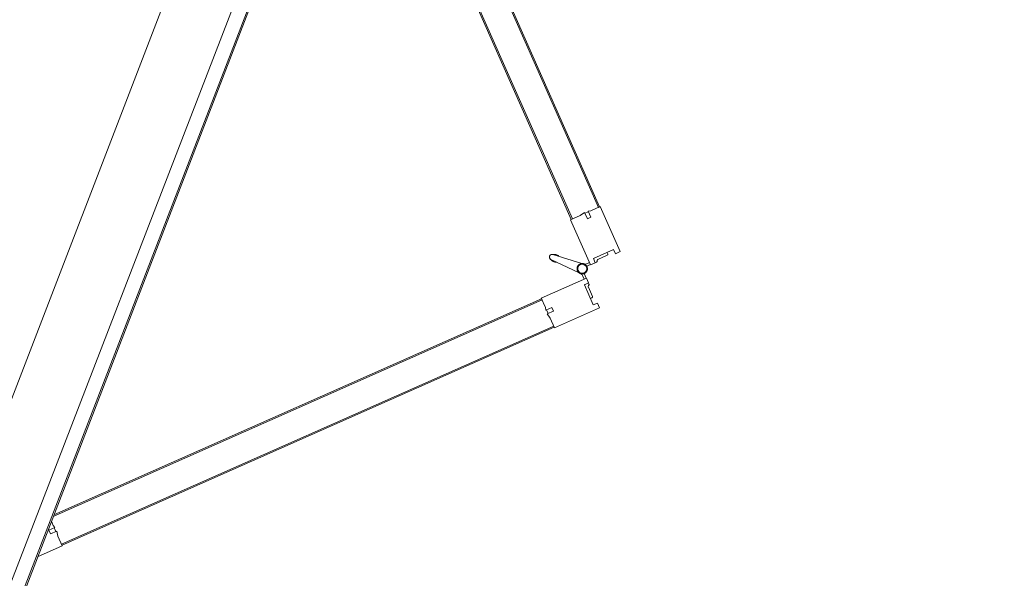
# Model space of a CAD drawing. Header units: inches. Extents: x 424 to 2043, y -237 to 445.
# Tile 240 of 256: x 706.994 to 708.511, y 31.251 to 32.112. Entities that reach past the tile are written whole.
import ezdxf

# ---------------------------------------------------------------- set-up
doc = ezdxf.new("R2010")
doc.units = ezdxf.units.IN
doc.header["$MEASUREMENT"] = 0
doc.layers.add('A-DOOR', color=31, linetype='Continuous', lineweight=9)
doc.styles.get("Standard").update_dxf_attribs({"font": 'arial.ttf'})
doc.dimstyles.new('ISO-25', dxfattribs={"dimtxt": 1.2, "dimasz": 0.5, "dimexe": 0.8, "dimexo": 50, "dimtad": 1, "dimtoh": 1, "dimdec": 1, "dimdsep": 46, "dimtxsty": 'Standard', "dimblk": 'ARCHTICK', "dimcen": 2.5, "dimadec": 0, "dimazin": 0, "dimtfac": 1, "dimtdec": 1, "dimtmove": 0, "dimatfit": 3, "dimldrblk": 'ARCHTICK', "dimfxl": 1, "dimfxlon": 1, "dimarcsym": 0})

# ---------------------------------------------------------------- blocks, each defined once
blk = doc.blocks.new('5-panel_Bi-fold_external_door_10806 - Type 1-V8-اول')
at = {"layer": 'A-DOOR'}
for p, q in [((-1.6227, 0.7434), (-1.6764, 0.6897)), ((-1.617, 0.7378), (-1.6227, 0.7434)), ((-1.5305, 0.7449), (-1.5362, 0.7393)), ((-1.4768, 0.6912), (-1.5305, 0.7449)), ((-1.6219, 0.7328), (-1.617, 0.7378)), ((-1.5979, 0.7088), (-1.6219, 0.7328)), ((-1.5312, 0.7343), (-1.5553, 0.7103)), ((-1.5429, 0.7284), (-1.554, 0.7173)), ((-1.539, 0.7266), (-1.5407, 0.7284)), ((-1.539, 0.7266), (-1.5407, 0.7284)), ((-1.539, 0.7266), (-1.5407, 0.7284)), ((-1.5362, 0.7393), (-1.5312, 0.7343)), ((-1.6124, 0.7268), (-1.6142, 0.7251)), ((-1.6124, 0.7268), (-1.6142, 0.7251)), ((-1.6124, 0.7268), (-1.6142, 0.7251)), ((-1.5992, 0.7157), (-1.6103, 0.7268)), ((-1.593, 0.7137), (-1.5979, 0.7088)), ((-1.5931, 0.7136), (-1.5946, 0.715)), ((-1.5873, 0.7081), (-1.593, 0.7137)), ((-1.5602, 0.7153), (-1.5659, 0.7096)), ((-1.5553, 0.7103), (-1.5602, 0.7153)), ((-1.5586, 0.7165), (-1.56, 0.7151)), ((-1.641, 0.6543), (-1.5873, 0.7081)), ((-1.5901, 0.7052), (-1.5858, 0.701)), ((-1.5821, 0.7025), (-1.5875, 0.7079)), ((-1.5657, 0.7094), (-1.5713, 0.7039)), ((-1.5706, 0.7031), (-1.5708, 0.7033)), ((-1.5706, 0.7031), (-1.5708, 0.7033)), ((-1.5706, 0.7031), (-1.5708, 0.7033)), ((-1.5706, 0.7031), (-1.5708, 0.7033)), ((-1.5706, 0.7031), (-1.5708, 0.7033)), ((-1.5706, 0.7031), (-1.5708, 0.7033)), ((-1.5706, 0.7031), (-1.5708, 0.7033)), ((-1.5706, 0.7031), (-1.5708, 0.7033)), ((-1.5706, 0.7031), (-1.5708, 0.7033)), ((-1.5673, 0.7025), (-1.5631, 0.7068)), ((-1.5659, 0.7096), (-1.5121, 0.6558)), ((-1.6757, 0.689), (-2.262, 0.1027)), ((-1.6743, 0.6876), (-2.2606, 0.1012)), ((-1.6764, 0.6897), (-1.6652, 0.6785)), ((-1.6757, 0.689), (-1.6743, 0.6876)), ((-1.5844, 0.695), (-1.5811, 0.648)), ((-1.5731, 0.648), (-1.5698, 0.695)), ((-1.4883, 0.6797), (-1.4768, 0.6912)), ((-1.4789, 0.6891), (-1.4775, 0.6905)), ((-1.4789, 0.6891), (-0.8926, 0.1027)), ((-1.4775, 0.6905), (-0.8912, 0.1042)), ((-1.6652, 0.6785), (-1.6632, 0.675)), ((-1.6632, 0.675), (-1.6561, 0.6821)), ((-1.6624, 0.6757), (-1.6582, 0.6715)), ((-1.6518, 0.6779), (-1.6592, 0.6705)), ((-1.6592, 0.6705), (-1.6526, 0.6659)), ((-1.6561, 0.6821), (-1.6518, 0.6779)), ((-1.5045, 0.6762), (-1.5003, 0.6804)), ((-1.4974, 0.6691), (-1.5045, 0.6762)), ((-1.501, 0.667), (-1.4974, 0.6691)), ((-1.5003, 0.6804), (-1.493, 0.6731)), ((-1.4982, 0.6698), (-1.4939, 0.6741)), ((-1.493, 0.6731), (-1.4883, 0.6797)), ((-1.6432, 0.6565), (-2.2239, 0.0757)), ((-1.6417, 0.655), (-2.2211, 0.0757)), ((-1.6526, 0.6659), (-1.641, 0.6543)), ((-1.6432, 0.6565), (-1.6417, 0.655)), ((-1.5827, 0.6523), (-1.5809, 0.647)), ((-1.5827, 0.6523), (-1.5811, 0.648)), ((-1.5809, 0.647), (-1.5827, 0.6523)), ((-1.5733, 0.647), (-1.5714, 0.6523)), ((-1.5714, 0.6523), (-1.5733, 0.647)), ((-1.5714, 0.6523), (-1.5731, 0.648)), ((-1.5121, 0.6558), (-1.501, 0.667)), ((-1.5114, 0.6566), (-1.51, 0.658)), ((-1.5114, 0.6566), (-0.9303, 0.0755)), ((-1.51, 0.658), (-0.9275, 0.0755)), ((-1.5809, 0.647), (-1.5811, 0.648)), ((-1.5733, 0.647), (-1.5732, 0.6474)), ((-0.902, 0.0933), (-0.9086, 0.0887)), ((-0.8905, 0.1049), (-0.902, 0.0933)), ((-0.8912, 0.1042), (-0.8926, 0.1027)), ((-0.861, 0.0755), (-0.8905, 0.1049)), ((2.581, 0.0759), (-2.331, 0.0759)), ((-0.9147, 0.0807), (-0.9199, 0.0755)), ((-0.9126, 0.0842), (-0.9147, 0.0807)), ((-0.9055, 0.0771), (-0.9126, 0.0842)), ((-0.9076, 0.0877), (-0.9118, 0.0835)), ((-0.9086, 0.0887), (-0.9012, 0.0814)), ((-0.9012, 0.0814), (-0.9055, 0.0771)), ((2.581, 0.0737), (-2.331, 0.0737)), ((-2.331, 0.0516), (2.581, 0.0516)), ((-2.331, -0.05), (2.581, -0.05))]:
    blk.add_line(p, q, dxfattribs=at)
at = {"layer": 'A-DOOR', "flags": 128}
for points in [[(-1.5771, 0.7063), (-1.5774, 0.7063), (-1.5777, 0.7063), (-1.578, 0.7063), (-1.5784, 0.7062), (-1.5787, 0.7062), (-1.579, 0.7061), (-1.5793, 0.706), (-1.5796, 0.7059), (-1.5799, 0.7058), (-1.5802, 0.7057), (-1.5805, 0.7056), (-1.5808, 0.7054), (-1.5811, 0.7053), (-1.5813, 0.7051), (-1.5816, 0.7049), (-1.5819, 0.7048), (-1.5821, 0.7046), (-1.5824, 0.7044), (-1.5826, 0.7041), (-1.5828, 0.7039), (-1.583, 0.7037), (-1.5832, 0.7034), (-1.5834, 0.7032), (-1.5836, 0.7029), (-1.5838, 0.7027), (-1.584, 0.7024), (-1.5841, 0.7021), (-1.5843, 0.7018), (-1.5844, 0.7015), (-1.5845, 0.7012), (-1.5846, 0.7009), (-1.5847, 0.7006), (-1.5848, 0.7003), (-1.5849, 0.7), (-1.585, 0.6997), (-1.585, 0.6994), (-1.585, 0.6991), (-1.5851, 0.6987), (-1.5851, 0.6984), (-1.5851, 0.6981), (-1.5851, 0.6978), (-1.585, 0.6975), (-1.585, 0.6972), (-1.5849, 0.6968), (-1.5849, 0.6965), (-1.5848, 0.6962), (-1.5847, 0.6959), (-1.5846, 0.6956), (-1.5845, 0.6953), (-1.5844, 0.695), (-1.5842, 0.6947), (-1.5841, 0.6944), (-1.5839, 0.6942), (-1.5837, 0.6939), (-1.5836, 0.6936), (-1.5834, 0.6934), (-1.5832, 0.6931), (-1.5829, 0.6929), (-1.5827, 0.6927), (-1.5825, 0.6924), (-1.5822, 0.6922), (-1.582, 0.692), (-1.5817, 0.6918), (-1.5815, 0.6917), (-1.5812, 0.6915), (-1.5809, 0.6913), (-1.5806, 0.6912), (-1.5804, 0.691), (-1.5801, 0.6909), (-1.5798, 0.6908), (-1.5795, 0.6907), (-1.5792, 0.6906), (-1.5788, 0.6905), (-1.5785, 0.6905), (-1.5782, 0.6904), (-1.5779, 0.6904), (-1.5776, 0.6904), (-1.5773, 0.6903), (-1.5771, 0.6903)], [(-1.5845, 0.7012), (-1.5846, 0.7009), (-1.5847, 0.7006), (-1.5848, 0.7003), (-1.5849, 0.7), (-1.585, 0.6997), (-1.585, 0.6994), (-1.585, 0.6991), (-1.5851, 0.6987), (-1.5851, 0.6984), (-1.5851, 0.6981), (-1.5851, 0.6978), (-1.585, 0.6975), (-1.585, 0.6972), (-1.5849, 0.6968), (-1.5849, 0.6965), (-1.5848, 0.6962), (-1.5847, 0.6959), (-1.5846, 0.6956), (-1.5845, 0.6953)], [(-1.5845, 0.7012), (-1.5846, 0.7009), (-1.5847, 0.7006), (-1.5848, 0.7003), (-1.5849, 0.7), (-1.585, 0.6997), (-1.585, 0.6994), (-1.585, 0.6991), (-1.5851, 0.6987), (-1.5851, 0.6984), (-1.5851, 0.6981), (-1.5851, 0.6978), (-1.585, 0.6975), (-1.585, 0.6972), (-1.5849, 0.6968), (-1.5849, 0.6965), (-1.5848, 0.6962), (-1.5847, 0.6959), (-1.5846, 0.6956), (-1.5845, 0.6953)], [(-1.5845, 0.7012), (-1.5846, 0.7009), (-1.5847, 0.7006), (-1.5848, 0.7003), (-1.5849, 0.7), (-1.585, 0.6997), (-1.585, 0.6994), (-1.585, 0.6991), (-1.5851, 0.6987), (-1.5851, 0.6984), (-1.5851, 0.6981), (-1.5851, 0.6978), (-1.585, 0.6975), (-1.585, 0.6972), (-1.5849, 0.6968), (-1.5849, 0.6965), (-1.5848, 0.6962), (-1.5847, 0.6959), (-1.5846, 0.6956), (-1.5845, 0.6953)], [(-1.5845, 0.7012), (-1.5846, 0.7009), (-1.5847, 0.7006), (-1.5848, 0.7003), (-1.5849, 0.7), (-1.585, 0.6997), (-1.585, 0.6994), (-1.585, 0.6991), (-1.5851, 0.6987), (-1.5851, 0.6984), (-1.5851, 0.6981), (-1.5851, 0.6978), (-1.585, 0.6975), (-1.585, 0.6972), (-1.5849, 0.6968), (-1.5849, 0.6965), (-1.5848, 0.6962), (-1.5847, 0.6959), (-1.5846, 0.6956), (-1.5845, 0.6953)], [(-1.5845, 0.7012), (-1.5846, 0.7009), (-1.5847, 0.7006), (-1.5848, 0.7003), (-1.5849, 0.7), (-1.585, 0.6997), (-1.585, 0.6994), (-1.585, 0.6991), (-1.5851, 0.6987), (-1.5851, 0.6984), (-1.5851, 0.6981), (-1.5851, 0.6978), (-1.585, 0.6975), (-1.585, 0.6972), (-1.5849, 0.6968), (-1.5849, 0.6965), (-1.5848, 0.6962), (-1.5847, 0.6959), (-1.5846, 0.6956), (-1.5845, 0.6953)], [(-1.5845, 0.7012), (-1.5846, 0.7009), (-1.5847, 0.7006), (-1.5848, 0.7003), (-1.5849, 0.7), (-1.585, 0.6997), (-1.585, 0.6994), (-1.585, 0.6991), (-1.5851, 0.6987), (-1.5851, 0.6984), (-1.5851, 0.6981), (-1.5851, 0.6978), (-1.585, 0.6975), (-1.585, 0.6972), (-1.5849, 0.6968), (-1.5849, 0.6965), (-1.5848, 0.6962), (-1.5847, 0.6959), (-1.5846, 0.6956), (-1.5845, 0.6953), (-1.5844, 0.695), (-1.5842, 0.6947), (-1.5841, 0.6944), (-1.5839, 0.6942), (-1.5837, 0.6939), (-1.5836, 0.6936), (-1.5834, 0.6934), (-1.5832, 0.6931), (-1.5829, 0.6929), (-1.5827, 0.6927), (-1.5825, 0.6924), (-1.5822, 0.6922), (-1.582, 0.692), (-1.5817, 0.6918), (-1.5815, 0.6917), (-1.5812, 0.6915), (-1.5809, 0.6913), (-1.5806, 0.6912), (-1.5804, 0.691)], [(-1.5845, 0.7012), (-1.5846, 0.7009), (-1.5847, 0.7006), (-1.5848, 0.7003), (-1.5849, 0.7), (-1.585, 0.6997), (-1.585, 0.6994), (-1.585, 0.6991), (-1.5851, 0.6987), (-1.5851, 0.6984), (-1.5851, 0.6981), (-1.5851, 0.6978), (-1.585, 0.6975), (-1.585, 0.6972), (-1.5849, 0.6968), (-1.5849, 0.6965), (-1.5848, 0.6962), (-1.5847, 0.6959), (-1.5846, 0.6956), (-1.5845, 0.6953), (-1.5844, 0.695), (-1.5842, 0.6947), (-1.5841, 0.6944), (-1.5839, 0.6942), (-1.5837, 0.6939), (-1.5836, 0.6936), (-1.5834, 0.6934), (-1.5832, 0.6931), (-1.5829, 0.6929), (-1.5827, 0.6927), (-1.5825, 0.6924), (-1.5822, 0.6922), (-1.582, 0.692), (-1.5817, 0.6918), (-1.5815, 0.6917), (-1.5812, 0.6915), (-1.5809, 0.6913), (-1.5806, 0.6912), (-1.5804, 0.691)], [(-1.5845, 0.7012), (-1.5846, 0.7009), (-1.5847, 0.7006), (-1.5848, 0.7003), (-1.5849, 0.7), (-1.585, 0.6997), (-1.585, 0.6994), (-1.585, 0.6991), (-1.5851, 0.6987), (-1.5851, 0.6984), (-1.5851, 0.6981), (-1.5851, 0.6978), (-1.585, 0.6975), (-1.585, 0.6972), (-1.5849, 0.6968), (-1.5849, 0.6965), (-1.5848, 0.6962), (-1.5847, 0.6959), (-1.5846, 0.6956), (-1.5845, 0.6953), (-1.5844, 0.695), (-1.5842, 0.6947), (-1.5841, 0.6944), (-1.5839, 0.6942), (-1.5837, 0.6939), (-1.5836, 0.6936), (-1.5834, 0.6934), (-1.5832, 0.6931), (-1.5829, 0.6929), (-1.5827, 0.6927), (-1.5825, 0.6924), (-1.5822, 0.6922), (-1.582, 0.692), (-1.5817, 0.6918), (-1.5815, 0.6917), (-1.5812, 0.6915), (-1.5809, 0.6913), (-1.5806, 0.6912), (-1.5804, 0.691)], [(-1.5845, 0.7012), (-1.5846, 0.7009), (-1.5847, 0.7006), (-1.5848, 0.7003), (-1.5849, 0.7), (-1.585, 0.6997), (-1.585, 0.6994), (-1.585, 0.6991), (-1.5851, 0.6987), (-1.5851, 0.6984), (-1.5851, 0.6981), (-1.5851, 0.6978), (-1.585, 0.6975), (-1.585, 0.6972), (-1.5849, 0.6968), (-1.5849, 0.6965), (-1.5848, 0.6962), (-1.5847, 0.6959), (-1.5846, 0.6956), (-1.5845, 0.6953), (-1.5844, 0.695), (-1.5842, 0.6947), (-1.5841, 0.6944), (-1.5839, 0.6942), (-1.5837, 0.6939), (-1.5836, 0.6936), (-1.5834, 0.6934), (-1.5832, 0.6931), (-1.5829, 0.6929), (-1.5827, 0.6927), (-1.5825, 0.6924), (-1.5822, 0.6922), (-1.582, 0.692), (-1.5817, 0.6918), (-1.5815, 0.6917), (-1.5812, 0.6915), (-1.5809, 0.6913), (-1.5806, 0.6912), (-1.5804, 0.691)], [(-1.5845, 0.7012), (-1.5846, 0.7009), (-1.5847, 0.7006), (-1.5848, 0.7003), (-1.5849, 0.7), (-1.585, 0.6997), (-1.585, 0.6994), (-1.585, 0.6991), (-1.5851, 0.6987), (-1.5851, 0.6984), (-1.5851, 0.6981), (-1.5851, 0.6978), (-1.585, 0.6975), (-1.585, 0.6972), (-1.5849, 0.6968), (-1.5849, 0.6965), (-1.5848, 0.6962), (-1.5847, 0.6959), (-1.5846, 0.6956), (-1.5845, 0.6953)], [(-1.5845, 0.7012), (-1.5846, 0.7009), (-1.5847, 0.7006), (-1.5848, 0.7003), (-1.5849, 0.7), (-1.585, 0.6997), (-1.585, 0.6994), (-1.585, 0.6991), (-1.5851, 0.6987), (-1.5851, 0.6984), (-1.5851, 0.6981), (-1.5851, 0.6978), (-1.585, 0.6975), (-1.585, 0.6972), (-1.5849, 0.6968), (-1.5849, 0.6965), (-1.5848, 0.6962), (-1.5847, 0.6959), (-1.5846, 0.6956), (-1.5845, 0.6953)], [(-1.5845, 0.7012), (-1.5846, 0.7009), (-1.5847, 0.7006), (-1.5848, 0.7003), (-1.5849, 0.7), (-1.585, 0.6997), (-1.585, 0.6994), (-1.585, 0.6991), (-1.5851, 0.6987), (-1.5851, 0.6984), (-1.5851, 0.6981), (-1.5851, 0.6978), (-1.585, 0.6975), (-1.585, 0.6972), (-1.5849, 0.6968), (-1.5849, 0.6965), (-1.5848, 0.6962), (-1.5847, 0.6959), (-1.5846, 0.6956), (-1.5845, 0.6953)], [(-1.5845, 0.7012), (-1.5846, 0.7009), (-1.5847, 0.7006), (-1.5848, 0.7003), (-1.5849, 0.7), (-1.585, 0.6997), (-1.585, 0.6994), (-1.585, 0.6991), (-1.5851, 0.6987), (-1.5851, 0.6984), (-1.5851, 0.6981), (-1.5851, 0.6978), (-1.585, 0.6975), (-1.585, 0.6972), (-1.5849, 0.6968), (-1.5849, 0.6965), (-1.5848, 0.6962), (-1.5847, 0.6959), (-1.5846, 0.6956), (-1.5845, 0.6953)], [(-1.5774, 0.7063), (-1.5777, 0.7063), (-1.578, 0.7063), (-1.5784, 0.7062), (-1.5787, 0.7062), (-1.579, 0.7061), (-1.5793, 0.706), (-1.5796, 0.7059), (-1.5799, 0.7058), (-1.5802, 0.7057), (-1.5805, 0.7056), (-1.5808, 0.7054), (-1.5811, 0.7053), (-1.5813, 0.7051), (-1.5816, 0.7049), (-1.5819, 0.7048), (-1.5821, 0.7046), (-1.5824, 0.7044), (-1.5826, 0.7041), (-1.5828, 0.7039), (-1.583, 0.7037)], [(-1.5774, 0.7063), (-1.5777, 0.7063), (-1.578, 0.7063), (-1.5784, 0.7062), (-1.5787, 0.7062), (-1.579, 0.7061), (-1.5793, 0.706), (-1.5796, 0.7059), (-1.5799, 0.7058), (-1.5802, 0.7057), (-1.5805, 0.7056), (-1.5808, 0.7054), (-1.5811, 0.7053), (-1.5813, 0.7051), (-1.5816, 0.7049), (-1.5819, 0.7048), (-1.5821, 0.7046), (-1.5824, 0.7044), (-1.5826, 0.7041), (-1.5828, 0.7039), (-1.583, 0.7037)], [(-1.5774, 0.7063), (-1.5777, 0.7063), (-1.578, 0.7063), (-1.5784, 0.7062), (-1.5787, 0.7062), (-1.579, 0.7061), (-1.5793, 0.706), (-1.5796, 0.7059), (-1.5799, 0.7058), (-1.5802, 0.7057), (-1.5805, 0.7056), (-1.5808, 0.7054), (-1.5811, 0.7053), (-1.5813, 0.7051), (-1.5816, 0.7049), (-1.5819, 0.7048), (-1.5821, 0.7046), (-1.5824, 0.7044), (-1.5826, 0.7041), (-1.5828, 0.7039), (-1.583, 0.7037)], [(-1.5774, 0.7063), (-1.5777, 0.7063), (-1.578, 0.7063), (-1.5784, 0.7062), (-1.5787, 0.7062), (-1.579, 0.7061), (-1.5793, 0.706), (-1.5796, 0.7059), (-1.5799, 0.7058), (-1.5802, 0.7057), (-1.5805, 0.7056), (-1.5808, 0.7054), (-1.5811, 0.7053), (-1.5813, 0.7051), (-1.5816, 0.7049), (-1.5819, 0.7048), (-1.5821, 0.7046), (-1.5824, 0.7044), (-1.5826, 0.7041), (-1.5828, 0.7039), (-1.583, 0.7037)], [(-1.5774, 0.7063), (-1.5777, 0.7063), (-1.578, 0.7063), (-1.5784, 0.7062), (-1.5787, 0.7062), (-1.579, 0.7061), (-1.5793, 0.706), (-1.5796, 0.7059), (-1.5799, 0.7058), (-1.5802, 0.7057), (-1.5805, 0.7056), (-1.5808, 0.7054), (-1.5811, 0.7053), (-1.5813, 0.7051), (-1.5816, 0.7049), (-1.5819, 0.7048), (-1.5821, 0.7046), (-1.5824, 0.7044), (-1.5826, 0.7041), (-1.5828, 0.7039), (-1.583, 0.7037)], [(-1.5771, 0.7063), (-1.5774, 0.7063), (-1.5777, 0.7063), (-1.578, 0.7063), (-1.5784, 0.7062), (-1.5787, 0.7062), (-1.579, 0.7061), (-1.5793, 0.706), (-1.5796, 0.7059), (-1.5799, 0.7058), (-1.5802, 0.7057), (-1.5805, 0.7056), (-1.5808, 0.7054), (-1.5811, 0.7053), (-1.5813, 0.7051), (-1.5816, 0.7049), (-1.5819, 0.7048), (-1.5821, 0.7046), (-1.5824, 0.7044), (-1.5826, 0.7041), (-1.5828, 0.7039), (-1.583, 0.7037)], [(-1.5771, 0.7063), (-1.5774, 0.7063), (-1.5777, 0.7063), (-1.578, 0.7063), (-1.5784, 0.7062), (-1.5787, 0.7062), (-1.579, 0.7061), (-1.5793, 0.706), (-1.5796, 0.7059), (-1.5799, 0.7058), (-1.5802, 0.7057), (-1.5805, 0.7056), (-1.5808, 0.7054), (-1.5811, 0.7053), (-1.5813, 0.7051), (-1.5816, 0.7049), (-1.5819, 0.7048), (-1.5821, 0.7046), (-1.5824, 0.7044), (-1.5826, 0.7041), (-1.5828, 0.7039), (-1.583, 0.7037)], [(-1.5771, 0.7063), (-1.5774, 0.7063), (-1.5777, 0.7063), (-1.578, 0.7063), (-1.5784, 0.7062), (-1.5787, 0.7062), (-1.579, 0.7061), (-1.5793, 0.706), (-1.5796, 0.7059), (-1.5799, 0.7058), (-1.5802, 0.7057), (-1.5805, 0.7056), (-1.5808, 0.7054), (-1.5811, 0.7053), (-1.5813, 0.7051), (-1.5816, 0.7049), (-1.5819, 0.7048), (-1.5821, 0.7046), (-1.5824, 0.7044), (-1.5826, 0.7041), (-1.5828, 0.7039), (-1.583, 0.7037)], [(-1.5771, 0.7063), (-1.5774, 0.7063), (-1.5777, 0.7063), (-1.578, 0.7063), (-1.5784, 0.7062), (-1.5787, 0.7062), (-1.579, 0.7061), (-1.5793, 0.706), (-1.5796, 0.7059), (-1.5799, 0.7058), (-1.5802, 0.7057), (-1.5805, 0.7056), (-1.5808, 0.7054), (-1.5811, 0.7053), (-1.5813, 0.7051), (-1.5816, 0.7049), (-1.5819, 0.7048), (-1.5821, 0.7046), (-1.5824, 0.7044), (-1.5826, 0.7041), (-1.5828, 0.7039), (-1.583, 0.7037)], [(-1.5774, 0.7063), (-1.5777, 0.7063), (-1.578, 0.7063), (-1.5784, 0.7062), (-1.5787, 0.7062), (-1.579, 0.7061), (-1.5793, 0.706), (-1.5796, 0.7059), (-1.5799, 0.7058), (-1.5802, 0.7057), (-1.5805, 0.7056), (-1.5808, 0.7054), (-1.5811, 0.7053), (-1.5813, 0.7051), (-1.5816, 0.7049), (-1.5819, 0.7048), (-1.5821, 0.7046), (-1.5824, 0.7044), (-1.5826, 0.7041), (-1.5828, 0.7039), (-1.583, 0.7037)], [(-1.5774, 0.7063), (-1.5777, 0.7063), (-1.578, 0.7063), (-1.5784, 0.7062), (-1.5787, 0.7062), (-1.579, 0.7061), (-1.5793, 0.706), (-1.5796, 0.7059), (-1.5799, 0.7058), (-1.5802, 0.7057), (-1.5805, 0.7056), (-1.5808, 0.7054), (-1.5811, 0.7053), (-1.5813, 0.7051), (-1.5816, 0.7049), (-1.5819, 0.7048), (-1.5821, 0.7046), (-1.5824, 0.7044), (-1.5826, 0.7041), (-1.5828, 0.7039), (-1.583, 0.7037)], [(-1.5774, 0.7063), (-1.5777, 0.7063), (-1.578, 0.7063), (-1.5784, 0.7062), (-1.5787, 0.7062), (-1.579, 0.7061), (-1.5793, 0.706), (-1.5796, 0.7059), (-1.5799, 0.7058), (-1.5802, 0.7057), (-1.5805, 0.7056), (-1.5808, 0.7054), (-1.5811, 0.7053), (-1.5813, 0.7051), (-1.5816, 0.7049), (-1.5819, 0.7048), (-1.5821, 0.7046), (-1.5824, 0.7044), (-1.5826, 0.7041), (-1.5828, 0.7039), (-1.583, 0.7037)], [(-1.5774, 0.7063), (-1.5777, 0.7063), (-1.578, 0.7063), (-1.5784, 0.7062), (-1.5787, 0.7062), (-1.579, 0.7061), (-1.5793, 0.706), (-1.5796, 0.7059), (-1.5799, 0.7058), (-1.5802, 0.7057), (-1.5805, 0.7056), (-1.5808, 0.7054), (-1.5811, 0.7053), (-1.5813, 0.7051), (-1.5816, 0.7049), (-1.5819, 0.7048), (-1.5821, 0.7046), (-1.5824, 0.7044), (-1.5826, 0.7041), (-1.5828, 0.7039), (-1.583, 0.7037)], [(-1.5712, 0.7038), (-1.5714, 0.704), (-1.5717, 0.7042), (-1.5719, 0.7045), (-1.5722, 0.7047), (-1.5724, 0.7048), (-1.5727, 0.705), (-1.573, 0.7052), (-1.5732, 0.7054), (-1.5735, 0.7055), (-1.5738, 0.7056), (-1.5741, 0.7058), (-1.5744, 0.7059), (-1.5747, 0.706), (-1.575, 0.7061), (-1.5753, 0.7061), (-1.5756, 0.7062), (-1.576, 0.7063), (-1.5763, 0.7063), (-1.5766, 0.7063), (-1.5769, 0.7063), (-1.5771, 0.7063)], [(-1.5771, 0.6903), (-1.5768, 0.6903), (-1.5764, 0.6904), (-1.5761, 0.6904), (-1.5758, 0.6904), (-1.5755, 0.6905), (-1.5752, 0.6906), (-1.5749, 0.6907), (-1.5746, 0.6907), (-1.5743, 0.6909), (-1.574, 0.691), (-1.5737, 0.6911), (-1.5734, 0.6912), (-1.5731, 0.6914), (-1.5728, 0.6916), (-1.5726, 0.6917), (-1.5723, 0.6919), (-1.5721, 0.6921), (-1.5718, 0.6923), (-1.5716, 0.6925), (-1.5713, 0.6928), (-1.5711, 0.693), (-1.5709, 0.6932), (-1.5707, 0.6935), (-1.5705, 0.6938), (-1.5704, 0.694), (-1.5702, 0.6943), (-1.57, 0.6946), (-1.5699, 0.6949), (-1.5697, 0.6951), (-1.5696, 0.6954), (-1.5695, 0.6957), (-1.5694, 0.696), (-1.5693, 0.6964), (-1.5693, 0.6967), (-1.5692, 0.697), (-1.5692, 0.6973), (-1.5691, 0.6976), (-1.5691, 0.6979), (-1.5691, 0.6983), (-1.5691, 0.6986), (-1.5691, 0.6989), (-1.5691, 0.6992), (-1.5692, 0.6995), (-1.5692, 0.6998), (-1.5693, 0.7002), (-1.5694, 0.7005), (-1.5695, 0.7008), (-1.5696, 0.7011), (-1.5697, 0.7014), (-1.5698, 0.7017), (-1.5699, 0.702), (-1.5701, 0.7022), (-1.5703, 0.7025), (-1.5704, 0.7028), (-1.5706, 0.7031), (-1.5708, 0.7033), (-1.571, 0.7036), (-1.5712, 0.7038), (-1.5714, 0.704), (-1.5717, 0.7042), (-1.5719, 0.7045), (-1.5722, 0.7047), (-1.5724, 0.7048), (-1.5727, 0.705), (-1.573, 0.7052), (-1.5732, 0.7054), (-1.5735, 0.7055), (-1.5738, 0.7056), (-1.5741, 0.7058), (-1.5744, 0.7059), (-1.5747, 0.706), (-1.575, 0.7061), (-1.5753, 0.7061), (-1.5756, 0.7062), (-1.576, 0.7063), (-1.5763, 0.7063), (-1.5766, 0.7063), (-1.5769, 0.7063), (-1.5771, 0.7063)], [(-1.5712, 0.7038), (-1.5714, 0.704), (-1.5717, 0.7042), (-1.5719, 0.7045), (-1.5722, 0.7047), (-1.5724, 0.7048), (-1.5727, 0.705), (-1.573, 0.7052), (-1.5732, 0.7054), (-1.5735, 0.7055), (-1.5738, 0.7056), (-1.5741, 0.7058), (-1.5744, 0.7059), (-1.5747, 0.706), (-1.575, 0.7061), (-1.5753, 0.7061), (-1.5756, 0.7062), (-1.576, 0.7063), (-1.5763, 0.7063), (-1.5766, 0.7063), (-1.5769, 0.7063), (-1.5771, 0.7063)], [(-1.5712, 0.7038), (-1.5714, 0.704), (-1.5717, 0.7042), (-1.5719, 0.7045), (-1.5722, 0.7047), (-1.5724, 0.7048), (-1.5727, 0.705), (-1.573, 0.7052), (-1.5732, 0.7054), (-1.5735, 0.7055), (-1.5738, 0.7056), (-1.5741, 0.7058), (-1.5744, 0.7059), (-1.5747, 0.706), (-1.575, 0.7061), (-1.5753, 0.7061), (-1.5756, 0.7062), (-1.576, 0.7063), (-1.5763, 0.7063), (-1.5766, 0.7063), (-1.5769, 0.7063), (-1.5771, 0.7063)], [(-1.5712, 0.7038), (-1.5714, 0.704), (-1.5717, 0.7042), (-1.5719, 0.7045), (-1.5722, 0.7047), (-1.5724, 0.7048), (-1.5727, 0.705), (-1.573, 0.7052), (-1.5732, 0.7054), (-1.5735, 0.7055), (-1.5738, 0.7056), (-1.5741, 0.7058), (-1.5744, 0.7059), (-1.5747, 0.706), (-1.575, 0.7061), (-1.5753, 0.7061), (-1.5756, 0.7062), (-1.576, 0.7063), (-1.5763, 0.7063), (-1.5766, 0.7063), (-1.5769, 0.7063), (-1.5771, 0.7063)], [(-1.5771, 0.6903), (-1.5768, 0.6903), (-1.5764, 0.6904), (-1.5761, 0.6904), (-1.5758, 0.6904), (-1.5755, 0.6905), (-1.5752, 0.6906), (-1.5749, 0.6907), (-1.5746, 0.6907), (-1.5743, 0.6909), (-1.574, 0.691), (-1.5737, 0.6911), (-1.5734, 0.6912), (-1.5731, 0.6914), (-1.5728, 0.6916), (-1.5726, 0.6917), (-1.5723, 0.6919), (-1.5721, 0.6921), (-1.5718, 0.6923), (-1.5716, 0.6925), (-1.5713, 0.6928), (-1.5711, 0.693), (-1.5709, 0.6932), (-1.5707, 0.6935), (-1.5705, 0.6938), (-1.5704, 0.694), (-1.5702, 0.6943), (-1.57, 0.6946), (-1.5699, 0.6949), (-1.5697, 0.6951), (-1.5696, 0.6954), (-1.5695, 0.6957), (-1.5694, 0.696), (-1.5693, 0.6964), (-1.5693, 0.6967), (-1.5692, 0.697), (-1.5692, 0.6973), (-1.5691, 0.6976), (-1.5691, 0.6979), (-1.5691, 0.6983), (-1.5691, 0.6986), (-1.5691, 0.6989), (-1.5691, 0.6992), (-1.5692, 0.6995), (-1.5692, 0.6998), (-1.5693, 0.7002), (-1.5694, 0.7005), (-1.5695, 0.7008), (-1.5696, 0.7011), (-1.5697, 0.7014), (-1.5698, 0.7017), (-1.5699, 0.702), (-1.5701, 0.7022), (-1.5703, 0.7025), (-1.5704, 0.7028), (-1.5706, 0.7031), (-1.5708, 0.7033)], [(-1.5771, 0.6903), (-1.5768, 0.6903), (-1.5764, 0.6904), (-1.5761, 0.6904), (-1.5758, 0.6904), (-1.5755, 0.6905), (-1.5752, 0.6906), (-1.5749, 0.6907), (-1.5746, 0.6907), (-1.5743, 0.6909), (-1.574, 0.691), (-1.5737, 0.6911), (-1.5734, 0.6912), (-1.5731, 0.6914), (-1.5728, 0.6916), (-1.5726, 0.6917), (-1.5723, 0.6919), (-1.5721, 0.6921), (-1.5718, 0.6923), (-1.5716, 0.6925), (-1.5713, 0.6928), (-1.5711, 0.693), (-1.5709, 0.6932), (-1.5707, 0.6935), (-1.5705, 0.6938), (-1.5704, 0.694), (-1.5702, 0.6943), (-1.57, 0.6946), (-1.5699, 0.6949), (-1.5697, 0.6951), (-1.5696, 0.6954), (-1.5695, 0.6957), (-1.5694, 0.696), (-1.5693, 0.6964), (-1.5693, 0.6967), (-1.5692, 0.697), (-1.5692, 0.6973), (-1.5691, 0.6976), (-1.5691, 0.6979), (-1.5691, 0.6983), (-1.5691, 0.6986), (-1.5691, 0.6989), (-1.5691, 0.6992), (-1.5692, 0.6995), (-1.5692, 0.6998), (-1.5693, 0.7002), (-1.5694, 0.7005), (-1.5695, 0.7008), (-1.5696, 0.7011), (-1.5697, 0.7014), (-1.5698, 0.7017), (-1.5699, 0.702), (-1.5701, 0.7022), (-1.5703, 0.7025), (-1.5704, 0.7028), (-1.5706, 0.7031), (-1.5708, 0.7033)], [(-1.5771, 0.6903), (-1.5768, 0.6903), (-1.5764, 0.6904), (-1.5761, 0.6904), (-1.5758, 0.6904), (-1.5755, 0.6905), (-1.5752, 0.6906), (-1.5749, 0.6907), (-1.5746, 0.6907), (-1.5743, 0.6909), (-1.574, 0.691), (-1.5737, 0.6911), (-1.5734, 0.6912), (-1.5731, 0.6914), (-1.5728, 0.6916), (-1.5726, 0.6917), (-1.5723, 0.6919), (-1.5721, 0.6921), (-1.5718, 0.6923), (-1.5716, 0.6925), (-1.5713, 0.6928), (-1.5711, 0.693), (-1.5709, 0.6932), (-1.5707, 0.6935), (-1.5705, 0.6938), (-1.5704, 0.694), (-1.5702, 0.6943), (-1.57, 0.6946), (-1.5699, 0.6949), (-1.5697, 0.6951), (-1.5696, 0.6954), (-1.5695, 0.6957), (-1.5694, 0.696), (-1.5693, 0.6964), (-1.5693, 0.6967), (-1.5692, 0.697), (-1.5692, 0.6973), (-1.5691, 0.6976), (-1.5691, 0.6979), (-1.5691, 0.6983), (-1.5691, 0.6986), (-1.5691, 0.6989), (-1.5691, 0.6992), (-1.5692, 0.6995), (-1.5692, 0.6998), (-1.5693, 0.7002), (-1.5694, 0.7005), (-1.5695, 0.7008), (-1.5696, 0.7011), (-1.5697, 0.7014), (-1.5698, 0.7017), (-1.5699, 0.702), (-1.5701, 0.7022), (-1.5703, 0.7025), (-1.5704, 0.7028), (-1.5706, 0.7031), (-1.5708, 0.7033)], [(-1.5771, 0.6903), (-1.5768, 0.6903), (-1.5764, 0.6904), (-1.5761, 0.6904), (-1.5758, 0.6904), (-1.5755, 0.6905), (-1.5752, 0.6906), (-1.5749, 0.6907), (-1.5746, 0.6907), (-1.5743, 0.6909), (-1.574, 0.691), (-1.5737, 0.6911), (-1.5734, 0.6912), (-1.5731, 0.6914), (-1.5728, 0.6916), (-1.5726, 0.6917), (-1.5723, 0.6919), (-1.5721, 0.6921), (-1.5718, 0.6923), (-1.5716, 0.6925), (-1.5713, 0.6928), (-1.5711, 0.693), (-1.5709, 0.6932), (-1.5707, 0.6935), (-1.5705, 0.6938), (-1.5704, 0.694), (-1.5702, 0.6943), (-1.57, 0.6946), (-1.5699, 0.6949), (-1.5697, 0.6951), (-1.5696, 0.6954), (-1.5695, 0.6957), (-1.5694, 0.696), (-1.5693, 0.6964), (-1.5693, 0.6967), (-1.5692, 0.697), (-1.5692, 0.6973), (-1.5691, 0.6976), (-1.5691, 0.6979), (-1.5691, 0.6983), (-1.5691, 0.6986), (-1.5691, 0.6989), (-1.5691, 0.6992), (-1.5692, 0.6995), (-1.5692, 0.6998), (-1.5693, 0.7002), (-1.5694, 0.7005), (-1.5695, 0.7008), (-1.5696, 0.7011), (-1.5697, 0.7014), (-1.5698, 0.7017), (-1.5699, 0.702), (-1.5701, 0.7022), (-1.5703, 0.7025), (-1.5704, 0.7028), (-1.5706, 0.7031), (-1.5708, 0.7033)], [(-1.5741, 0.7058), (-1.5744, 0.7059), (-1.5747, 0.706), (-1.575, 0.7061), (-1.5753, 0.7061), (-1.5756, 0.7062), (-1.576, 0.7063), (-1.5763, 0.7063), (-1.5766, 0.7063)], [(-1.5741, 0.7058), (-1.5744, 0.7059), (-1.5747, 0.706), (-1.575, 0.7061), (-1.5753, 0.7061), (-1.5756, 0.7062), (-1.576, 0.7063), (-1.5763, 0.7063), (-1.5766, 0.7063)], [(-1.5741, 0.7058), (-1.5744, 0.7059), (-1.5747, 0.706), (-1.575, 0.7061), (-1.5753, 0.7061), (-1.5756, 0.7062), (-1.576, 0.7063), (-1.5763, 0.7063), (-1.5766, 0.7063)], [(-1.5741, 0.7058), (-1.5744, 0.7059), (-1.5747, 0.706), (-1.575, 0.7061), (-1.5753, 0.7061), (-1.5756, 0.7062), (-1.576, 0.7063), (-1.5763, 0.7063), (-1.5766, 0.7063)], [(-1.5741, 0.7058), (-1.5744, 0.7059), (-1.5747, 0.706), (-1.575, 0.7061), (-1.5753, 0.7061), (-1.5756, 0.7062), (-1.576, 0.7063), (-1.5763, 0.7063), (-1.5766, 0.7063)], [(-1.5741, 0.7058), (-1.5744, 0.7059), (-1.5747, 0.706), (-1.575, 0.7061), (-1.5753, 0.7061), (-1.5756, 0.7062), (-1.576, 0.7063), (-1.5763, 0.7063), (-1.5766, 0.7063)], [(-1.5741, 0.7058), (-1.5744, 0.7059), (-1.5747, 0.706), (-1.575, 0.7061), (-1.5753, 0.7061), (-1.5756, 0.7062), (-1.576, 0.7063), (-1.5763, 0.7063), (-1.5766, 0.7063)], [(-1.5741, 0.7058), (-1.5744, 0.7059), (-1.5747, 0.706), (-1.575, 0.7061), (-1.5753, 0.7061), (-1.5756, 0.7062), (-1.576, 0.7063), (-1.5763, 0.7063), (-1.5766, 0.7063)], [(-1.5741, 0.7058), (-1.5744, 0.7059), (-1.5747, 0.706), (-1.575, 0.7061), (-1.5753, 0.7061), (-1.5756, 0.7062), (-1.576, 0.7063), (-1.5763, 0.7063), (-1.5766, 0.7063)], [(-1.5712, 0.7038), (-1.5714, 0.704), (-1.5717, 0.7042), (-1.5719, 0.7045), (-1.5722, 0.7047), (-1.5724, 0.7048), (-1.5727, 0.705), (-1.573, 0.7052), (-1.5732, 0.7054), (-1.5735, 0.7055), (-1.5738, 0.7056)], [(-1.5712, 0.7038), (-1.5714, 0.704), (-1.5717, 0.7042), (-1.5719, 0.7045), (-1.5722, 0.7047), (-1.5724, 0.7048), (-1.5727, 0.705), (-1.573, 0.7052), (-1.5732, 0.7054), (-1.5735, 0.7055), (-1.5738, 0.7056)], [(-1.5712, 0.7038), (-1.5714, 0.704), (-1.5717, 0.7042), (-1.5719, 0.7045), (-1.5722, 0.7047), (-1.5724, 0.7048), (-1.5727, 0.705), (-1.573, 0.7052), (-1.5732, 0.7054), (-1.5735, 0.7055), (-1.5738, 0.7056)], [(-1.5712, 0.7038), (-1.5714, 0.704), (-1.5717, 0.7042), (-1.5719, 0.7045), (-1.5722, 0.7047), (-1.5724, 0.7048), (-1.5727, 0.705), (-1.573, 0.7052), (-1.5732, 0.7054), (-1.5735, 0.7055), (-1.5738, 0.7056)], [(-1.5712, 0.7038), (-1.5714, 0.704), (-1.5717, 0.7042), (-1.5719, 0.7045), (-1.5722, 0.7047), (-1.5724, 0.7048), (-1.5727, 0.705), (-1.573, 0.7052), (-1.5732, 0.7054), (-1.5735, 0.7055), (-1.5738, 0.7056)], [(-1.5712, 0.7038), (-1.5714, 0.704), (-1.5717, 0.7042), (-1.5719, 0.7045), (-1.5722, 0.7047), (-1.5724, 0.7048), (-1.5727, 0.705), (-1.573, 0.7052), (-1.5732, 0.7054), (-1.5735, 0.7055), (-1.5738, 0.7056)], [(-1.5712, 0.7038), (-1.5714, 0.704), (-1.5717, 0.7042), (-1.5719, 0.7045), (-1.5722, 0.7047), (-1.5724, 0.7048), (-1.5727, 0.705), (-1.573, 0.7052), (-1.5732, 0.7054), (-1.5735, 0.7055), (-1.5738, 0.7056)], [(-1.5712, 0.7038), (-1.5714, 0.704), (-1.5717, 0.7042), (-1.5719, 0.7045), (-1.5722, 0.7047), (-1.5724, 0.7048), (-1.5727, 0.705), (-1.573, 0.7052), (-1.5732, 0.7054), (-1.5735, 0.7055), (-1.5738, 0.7056)], [(-1.5712, 0.7038), (-1.5714, 0.704), (-1.5717, 0.7042), (-1.5719, 0.7045), (-1.5722, 0.7047), (-1.5724, 0.7048), (-1.5727, 0.705), (-1.573, 0.7052), (-1.5732, 0.7054), (-1.5735, 0.7055), (-1.5738, 0.7056)], [(-1.5696, 0.6954), (-1.5695, 0.6957), (-1.5694, 0.696), (-1.5693, 0.6964), (-1.5693, 0.6967), (-1.5692, 0.697), (-1.5692, 0.6973), (-1.5691, 0.6976), (-1.5691, 0.6979), (-1.5691, 0.6983), (-1.5691, 0.6986), (-1.5691, 0.6989), (-1.5691, 0.6992), (-1.5692, 0.6995), (-1.5692, 0.6998), (-1.5693, 0.7002), (-1.5694, 0.7005), (-1.5695, 0.7008), (-1.5696, 0.7011), (-1.5697, 0.7014), (-1.5698, 0.7017), (-1.5699, 0.702), (-1.5701, 0.7022)], [(-1.5696, 0.6954), (-1.5695, 0.6957), (-1.5694, 0.696), (-1.5693, 0.6964), (-1.5693, 0.6967), (-1.5692, 0.697), (-1.5692, 0.6973), (-1.5691, 0.6976), (-1.5691, 0.6979), (-1.5691, 0.6983), (-1.5691, 0.6986), (-1.5691, 0.6989), (-1.5691, 0.6992), (-1.5692, 0.6995), (-1.5692, 0.6998), (-1.5693, 0.7002), (-1.5694, 0.7005), (-1.5695, 0.7008), (-1.5696, 0.7011), (-1.5697, 0.7014), (-1.5698, 0.7017), (-1.5699, 0.702)], [(-1.5696, 0.6954), (-1.5695, 0.6957), (-1.5694, 0.696), (-1.5693, 0.6964), (-1.5693, 0.6967), (-1.5692, 0.697), (-1.5692, 0.6973), (-1.5691, 0.6976), (-1.5691, 0.6979), (-1.5691, 0.6983), (-1.5691, 0.6986), (-1.5691, 0.6989), (-1.5691, 0.6992), (-1.5692, 0.6995), (-1.5692, 0.6998), (-1.5693, 0.7002), (-1.5694, 0.7005), (-1.5695, 0.7008), (-1.5696, 0.7011), (-1.5697, 0.7014), (-1.5698, 0.7017), (-1.5699, 0.702)], [(-1.5696, 0.6954), (-1.5695, 0.6957), (-1.5694, 0.696), (-1.5693, 0.6964), (-1.5693, 0.6967), (-1.5692, 0.697), (-1.5692, 0.6973), (-1.5691, 0.6976), (-1.5691, 0.6979), (-1.5691, 0.6983), (-1.5691, 0.6986), (-1.5691, 0.6989), (-1.5691, 0.6992), (-1.5692, 0.6995), (-1.5692, 0.6998), (-1.5693, 0.7002), (-1.5694, 0.7005), (-1.5695, 0.7008), (-1.5696, 0.7011), (-1.5697, 0.7014), (-1.5698, 0.7017), (-1.5699, 0.702)], [(-1.5696, 0.6954), (-1.5695, 0.6957), (-1.5694, 0.696), (-1.5693, 0.6964), (-1.5693, 0.6967), (-1.5692, 0.697), (-1.5692, 0.6973), (-1.5691, 0.6976), (-1.5691, 0.6979), (-1.5691, 0.6983), (-1.5691, 0.6986), (-1.5691, 0.6989), (-1.5691, 0.6992), (-1.5692, 0.6995), (-1.5692, 0.6998), (-1.5693, 0.7002), (-1.5694, 0.7005), (-1.5695, 0.7008), (-1.5696, 0.7011), (-1.5697, 0.7014), (-1.5698, 0.7017), (-1.5699, 0.702)], [(-1.5696, 0.6954), (-1.5695, 0.6957), (-1.5694, 0.696), (-1.5693, 0.6964), (-1.5693, 0.6967), (-1.5692, 0.697), (-1.5692, 0.6973), (-1.5691, 0.6976), (-1.5691, 0.6979), (-1.5691, 0.6983), (-1.5691, 0.6986), (-1.5691, 0.6989), (-1.5691, 0.6992), (-1.5692, 0.6995), (-1.5692, 0.6998), (-1.5693, 0.7002), (-1.5694, 0.7005), (-1.5695, 0.7008), (-1.5696, 0.7011), (-1.5697, 0.7014), (-1.5698, 0.7017), (-1.5699, 0.702)], [(-1.5696, 0.6954), (-1.5695, 0.6957), (-1.5694, 0.696), (-1.5693, 0.6964), (-1.5693, 0.6967), (-1.5692, 0.697), (-1.5692, 0.6973), (-1.5691, 0.6976), (-1.5691, 0.6979), (-1.5691, 0.6983), (-1.5691, 0.6986), (-1.5691, 0.6989), (-1.5691, 0.6992), (-1.5692, 0.6995), (-1.5692, 0.6998), (-1.5693, 0.7002), (-1.5694, 0.7005), (-1.5695, 0.7008), (-1.5696, 0.7011), (-1.5697, 0.7014), (-1.5698, 0.7017), (-1.5699, 0.702)], [(-1.5696, 0.6954), (-1.5695, 0.6957), (-1.5694, 0.696), (-1.5693, 0.6964), (-1.5693, 0.6967), (-1.5692, 0.697), (-1.5692, 0.6973), (-1.5691, 0.6976), (-1.5691, 0.6979), (-1.5691, 0.6983), (-1.5691, 0.6986), (-1.5691, 0.6989), (-1.5691, 0.6992), (-1.5692, 0.6995), (-1.5692, 0.6998), (-1.5693, 0.7002), (-1.5694, 0.7005), (-1.5695, 0.7008), (-1.5696, 0.7011), (-1.5697, 0.7014), (-1.5698, 0.7017), (-1.5699, 0.702)], [(-1.5696, 0.6954), (-1.5695, 0.6957), (-1.5694, 0.696), (-1.5693, 0.6964), (-1.5693, 0.6967), (-1.5692, 0.697), (-1.5692, 0.6973), (-1.5691, 0.6976), (-1.5691, 0.6979), (-1.5691, 0.6983), (-1.5691, 0.6986), (-1.5691, 0.6989), (-1.5691, 0.6992), (-1.5692, 0.6995), (-1.5692, 0.6998), (-1.5693, 0.7002), (-1.5694, 0.7005), (-1.5695, 0.7008), (-1.5696, 0.7011), (-1.5697, 0.7014), (-1.5698, 0.7017), (-1.5699, 0.702)], [(-1.5801, 0.6909), (-1.5798, 0.6908), (-1.5795, 0.6907), (-1.5792, 0.6906), (-1.5788, 0.6905), (-1.5785, 0.6905), (-1.5782, 0.6904), (-1.5779, 0.6904), (-1.5776, 0.6904), (-1.5773, 0.6903), (-1.5771, 0.6903)], [(-1.5801, 0.6909), (-1.5798, 0.6908), (-1.5795, 0.6907), (-1.5792, 0.6906), (-1.5788, 0.6905), (-1.5785, 0.6905), (-1.5782, 0.6904), (-1.5779, 0.6904), (-1.5776, 0.6904), (-1.5773, 0.6903), (-1.5771, 0.6903)], [(-1.5801, 0.6909), (-1.5798, 0.6908), (-1.5795, 0.6907), (-1.5792, 0.6906), (-1.5788, 0.6905), (-1.5785, 0.6905), (-1.5782, 0.6904), (-1.5779, 0.6904), (-1.5776, 0.6904), (-1.5773, 0.6903), (-1.5771, 0.6903)], [(-1.5801, 0.6909), (-1.5798, 0.6908), (-1.5795, 0.6907), (-1.5792, 0.6906), (-1.5788, 0.6905), (-1.5785, 0.6905), (-1.5782, 0.6904), (-1.5779, 0.6904), (-1.5776, 0.6904), (-1.5773, 0.6903), (-1.5771, 0.6903)]]:
    blk.add_lwpolyline(points, dxfattribs=at)
at = {"layer": 'A-DOOR'}
for centre, radius, start, end in [((-1.5418, 0.7273), 0.0015, 45, 135), ((-1.5418, 0.7273), 0.0015, 45, 135), ((-1.5418, 0.7273), 0.0015, 45, 135), ((-1.6114, 0.7258), 0.0015, 45, 135), ((-1.6114, 0.7258), 0.0015, 45, 135), ((-1.6114, 0.7258), 0.0015, 45, 135), ((-1.5978, 0.7171), 0.002, 225, 296.79), ((-1.5978, 0.7171), 0.002, 225, 268.074), ((-1.5978, 0.7171), 0.002, 225, 268.074), ((-1.596, 0.7136), 0.002, 45, 116.79), ((-1.5572, 0.7151), 0.002, 63.21, 135), ((-1.5572, 0.7151), 0.002, 91.926, 135), ((-1.5572, 0.7151), 0.002, 91.926, 135), ((-1.5554, 0.7187), 0.002, 243.21, 315), ((-1.5554, 0.7187), 0.002, 243.21, 300.642), ((-1.5554, 0.7187), 0.002, 243.21, 300.642), ((-1.5979, 0.7102), 0.001, 240, 285), ((-1.5979, 0.7102), 0.001, 240, 285), ((-1.5979, 0.7102), 0.001, 240, 285), ((-1.5901, 0.6967), 0.00601, 0.5847, 45), ((-1.5901, 0.6967), 0.00601, 15.3898, 45), ((-1.5901, 0.6967), 0.00601, 15.3898, 45), ((-1.5771, 0.6983), 0.00801, 154.9112, 204.3781), ((-1.5771, 0.6983), 0.008, 155.5174, 241.5911), ((-1.5771, 0.6983), 0.008, 155.5174, 167.5738), ((-1.5771, 0.6983), 0.007, 90, 270), ((-1.5771, 0.6983), 0.007, 150, 210), ((-1.5771, 0.6983), 0.007, 150, 210), ((-1.5771, 0.6983), 0.007, 150, 210), ((-1.5771, 0.6983), 0.007, 150, 210), ((-1.5761, 0.6969), 0.00801, 151.3888, 180.5847), ((-1.5771, 0.6983), 0.00801, 117.8469, 138.6428), ((-1.5771, 0.6983), 0.008, 118.4089, 138.5191), ((-1.5771, 0.6983), 0.00801, 73.9595, 106.0405), ((-1.5771, 0.6983), 0.008, 90, 105.2946), ((-1.5771, 0.6983), 0.008, 74.7054, 90), ((-1.5771, 0.6983), 0.007, 270, 90), ((-1.5771, 0.6983), 0.00801, 335.6219, 62.1531), ((-1.5771, 0.6983), 0.008, 298.4089, 61.5911), ((-1.5771, 0.6984), 0.00801, 359.4153, 43.2092), ((-1.5771, 0.6984), 0.00801, 359.4153, 43.2092), ((-1.5771, 0.6984), 0.00801, 359.4153, 43.2092), ((-1.5771, 0.6983), 0.007, 330, 30), ((-1.5771, 0.6983), 0.007, 330, 30), ((-1.5771, 0.6983), 0.007, 330, 30), ((-1.5771, 0.6983), 0.007, 330, 30), ((-1.5771, 0.6983), 0.008, 12.4262, 30), ((-1.5631, 0.6982), 0.00601, 135, 179.4153), ((-1.5631, 0.6982), 0.00601, 135, 179.4153), ((-1.5631, 0.6982), 0.00601, 135, 179.4153), ((-1.5553, 0.7117), 0.001, 255, 300), ((-1.5553, 0.7117), 0.001, 255, 300), ((-1.5553, 0.7117), 0.001, 255, 300), ((-1.5771, 0.6983), 0.008, 254.7054, 270), ((-1.5771, 0.6983), 0.008, 270, 285.2946), ((-1.5771, 0.6543), 0.00601, 141.4622, 199.4712), ((-1.5771, 0.6543), 0.00601, 141.4622, 199.4712), ((-1.5771, 0.6543), 0.00601, 340.5288, 38.5378), ((-1.5771, 0.6543), 0.00601, 340.5288, 38.5378), ((-1.5771, 0.6483), 0.004, 184.014, 355.986), ((-1.5771, 0.6483), 0.004, 199.4712, 340.5288), ((-1.5771, 0.6483), 0.004, 199.4712, 340.5288)]:
    blk.add_arc(centre, radius, start, end, dxfattribs=at)
blk = doc.blocks.new('_ArchTick')
at = {"color": 0, "linetype": 'ByBlock', "const_width": 0.15}
blk.add_lwpolyline([(-0.5, -0.5), (0.5, 0.5)], dxfattribs=at)
blk = doc.blocks.new('*D1019')
at = {"color": 0, "lineweight": -2, "transparency": 16777216}
for p, q in [((707.1778, 57.1486), (706.4219, 57.4104)), ((707.1778, 57.1486), (696.4386, 26.1457)), ((696.4386, 26.1457), (697.1945, 25.8838))]:
    blk.add_line(p, q, dxfattribs=at)
at = {"layer": 'Defpoints', "color": 0, "transparency": 16777216}
for p in [(707.1778, 57.1486), (696.4386, 26.1457), (696.4386, 26.1457)]:
    blk.add_point(p, dxfattribs=at)
at = {"color": 0, "lineweight": -2, "transparency": 16777216, "xscale": 0.5, "yscale": 0.5, "zscale": 0.5}
for p, rotation in [((707.1778, 57.1486), 70.89417014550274), ((696.4386, 26.1457), 250.8941701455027)]:
    blk.add_blockref('_ArchTick', p, dxfattribs=dict(at, rotation=rotation))
at = {"color": 0, "transparency": 16777216, "insert": (700.6383, 42.0524), "char_height": 1.2, "attachment_point": 5, "rotation": 70.8942}
blk.add_mtext('32.8', dxfattribs=at)
blk = doc.blocks.new('*D1023')
at = {"color": 0, "lineweight": -2, "transparency": 16777216}
for p, q in [((707.8242, 33.4334), (707.5541, 32.6804)), ((707.8242, 33.4334), (715.0169, 30.8531)), ((715.0169, 30.8531), (714.7468, 30.1001))]:
    blk.add_line(p, q, dxfattribs=at)
at = {"layer": 'Defpoints', "color": 0, "transparency": 16777216}
for p in [(707.8314, 33.4535), (715.0241, 30.8732), (715.0169, 30.8531)]:
    blk.add_point(p, dxfattribs=at)
at = {"color": 0, "lineweight": -2, "transparency": 16777216, "xscale": 0.5, "yscale": 0.5, "zscale": 0.5}
for p, rotation in [((707.8242, 33.4334), 160.2649642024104), ((715.0169, 30.8531), 340.2649642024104)]:
    blk.add_blockref('_ArchTick', p, dxfattribs=dict(at, rotation=rotation))
at = {"color": 0, "transparency": 16777216, "insert": (711.8385, 33.3083), "char_height": 1.2, "attachment_point": 5, "rotation": 340.265}
blk.add_mtext('7.6', dxfattribs=at)

msp = doc.modelspace()

# ---------------------------------------------------------------- block references
at = {"layer": 'A-DOOR', "rotation": 248.8941701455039}
msp.add_blockref('5-panel_Bi-fold_external_door_10806 - Type 1-V8-اول', (706.6411, 30.5085), dxfattribs=at)

# ---------------------------------------------------------------- dimensions: what is measured, and where the dimension line sits
for p1, p2, distance, picture, middle in [((707.1778, 57.1486), (696.4386, 26.1457), 0, '*D1019', (700.6383, 42.0524)), ((707.8314, 33.4535), (715.0241, 30.8732), -0.0213, '*D1023', (711.8385, 33.3083))]:
    dim = msp.add_aligned_dim(p1=p1, p2=p2, distance=distance, dimstyle='ISO-25')
    dim.commit()
    dim.dimension.update_dxf_attribs({"geometry": picture, "text_midpoint": middle})

doc.saveas('drawing.dxf')
